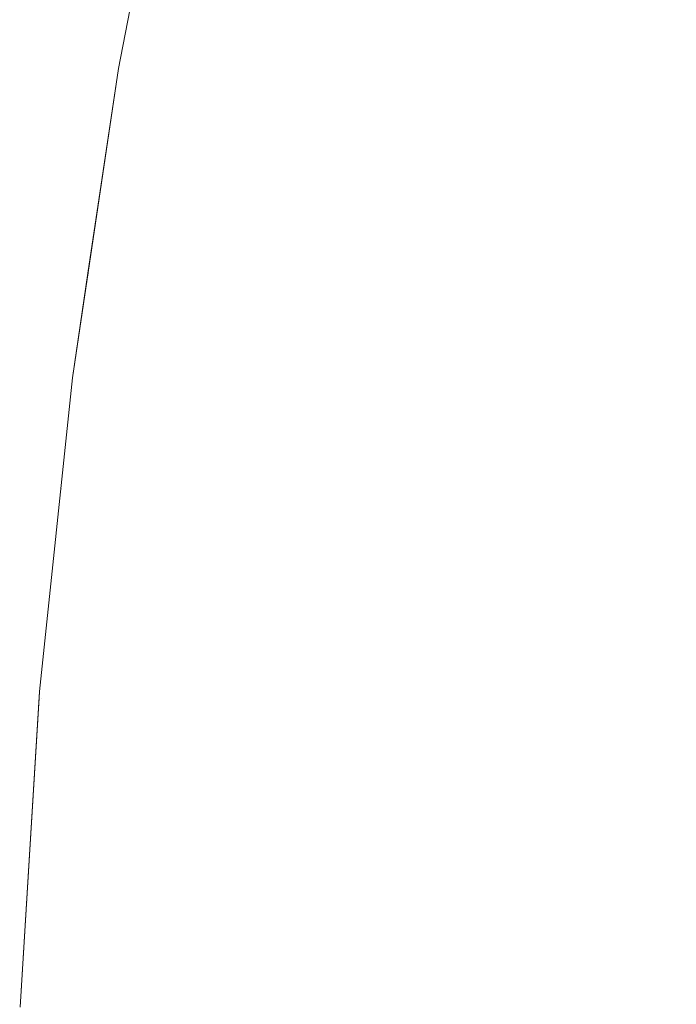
# Model space of a CAD drawing. Header units: centimetres. Extents: x -21.6 to 22.7, y 4.2 to 6.
# Tile 44 of 256: x -21.5865 to -21.5756, y 5.905 to 5.9212. Entities that reach past the tile are written whole.
import ezdxf

# ---------------------------------------------------------------- set-up
doc = ezdxf.new("R2010")
doc.units = ezdxf.units.CM
doc.header["$LTSCALE"] = 2.54
doc.layers.add('Lucido design-1', color=7, linetype='Continuous')

# ---------------------------------------------------------------- blocks, each defined once
blk = doc.blocks.new('Gruppo-3-1')
at = {"color": 7, "linetype": 'Continuous', "lineweight": 9}
for points, invisible_edges in [([(-21.58385, 5.925433, -2276.92217), (-21.584823, 5.920417, -2276.92217), (-21.584823, 5.920417, -2276.32217), (-21.58405, 5.924405, -2276.32217)], 10), ([(-21.584738, 5.920673, -2276.925294), (-21.584823, 5.920417, -2276.92217), (-21.58385, 5.925433, -2276.92217), (-21.584028, 5.924397, -2276.925294)], 13), ([(-21.584028, 5.924397, -2276.319046), (-21.58405, 5.924405, -2276.32217), (-21.584823, 5.920417, -2276.32217), (-21.584738, 5.920673, -2276.319046)], 13), ([(-21.584738, 5.920673, -2276.319046), (-21.584619, 5.920643, -2276.315926), (-21.58391, 5.924361, -2276.315926), (-21.584028, 5.924397, -2276.319046)], 15), ([(-21.584028, 5.924397, -2276.925294), (-21.58391, 5.924361, -2276.928414), (-21.584619, 5.920643, -2276.928414), (-21.584738, 5.920673, -2276.925294)], 15), ([(-21.583714, 5.924302, -2276.312816), (-21.58391, 5.924361, -2276.315926), (-21.584619, 5.920643, -2276.315926), (-21.584421, 5.920593, -2276.312816)], 15), ([(-21.584421, 5.920593, -2276.931524), (-21.584619, 5.920643, -2276.928414), (-21.58391, 5.924361, -2276.928414), (-21.583714, 5.924302, -2276.931524)], 15), ([(-21.584421, 5.920593, -2276.312816), (-21.584144, 5.920523, -2276.309719), (-21.58344, 5.92422, -2276.309719), (-21.583714, 5.924302, -2276.312816)], 15), ([(-21.583714, 5.924302, -2276.931524), (-21.58344, 5.92422, -2276.934621), (-21.584144, 5.920523, -2276.934621), (-21.584421, 5.920593, -2276.931524)], 15), ([(-21.583089, 5.924115, -2276.30664), (-21.58344, 5.92422, -2276.309719), (-21.584144, 5.920523, -2276.309719), (-21.58379, 5.920434, -2276.30664)], 15), ([(-21.58379, 5.920434, -2276.9377), (-21.584144, 5.920523, -2276.934621), (-21.58344, 5.92422, -2276.934621), (-21.583089, 5.924115, -2276.9377)], 15), ([(-21.58379, 5.920434, -2276.30664), (-21.58336, 5.920326, -2276.303583), (-21.582662, 5.923987, -2276.303583), (-21.583089, 5.924115, -2276.30664)], 15), ([(-21.583089, 5.924115, -2276.9377), (-21.582662, 5.923987, -2276.940757), (-21.58336, 5.920326, -2276.940757), (-21.58379, 5.920434, -2276.9377)], 15), ([(-21.582161, 5.923836, -2276.300554), (-21.582662, 5.923987, -2276.303583), (-21.58336, 5.920326, -2276.303583), (-21.582854, 5.920199, -2276.300554)], 15), ([(-21.582854, 5.920199, -2276.943786), (-21.58336, 5.920326, -2276.940757), (-21.582662, 5.923987, -2276.940757), (-21.582161, 5.923836, -2276.943786)], 15), ([(-21.582854, 5.920199, -2276.300554), (-21.582274, 5.920053, -2276.297555), (-21.581586, 5.923664, -2276.297555), (-21.582161, 5.923836, -2276.300554)], 15), ([(-21.582161, 5.923836, -2276.943786), (-21.581586, 5.923664, -2276.946785), (-21.582274, 5.920053, -2276.946785), (-21.582854, 5.920199, -2276.943786)], 15), ([(-21.58094, 5.92347, -2276.29459), (-21.581586, 5.923664, -2276.297555), (-21.582274, 5.920053, -2276.297555), (-21.581622, 5.919889, -2276.29459)], 15), ([(-21.581622, 5.919889, -2276.94975), (-21.582274, 5.920053, -2276.946785), (-21.581586, 5.923664, -2276.946785), (-21.58094, 5.92347, -2276.94975)], 15), ([(-21.581622, 5.919889, -2276.29459), (-21.5809, 5.919707, -2276.291665), (-21.580224, 5.923255, -2276.291665), (-21.58094, 5.92347, -2276.29459)], 15), ([(-21.58094, 5.92347, -2276.94975), (-21.580224, 5.923255, -2276.952675), (-21.5809, 5.919707, -2276.952675), (-21.581622, 5.919889, -2276.94975)], 15), ([(-21.57944, 5.92302, -2276.288781), (-21.580224, 5.923255, -2276.291665), (-21.5809, 5.919707, -2276.291665), (-21.580109, 5.919508, -2276.288781)], 15), ([(-21.580109, 5.919508, -2276.955559), (-21.5809, 5.919707, -2276.952675), (-21.580224, 5.923255, -2276.952675), (-21.57944, 5.92302, -2276.955559)], 15), ([(-21.580109, 5.919508, -2276.288781), (-21.579251, 5.919292, -2276.285944), (-21.57859, 5.922765, -2276.285944), (-21.57944, 5.92302, -2276.288781)], 15), ([(-21.57944, 5.92302, -2276.955559), (-21.57859, 5.922765, -2276.958396), (-21.579251, 5.919292, -2276.958396), (-21.580109, 5.919508, -2276.955559)], 15), ([(-21.577677, 5.922491, -2276.283155), (-21.57859, 5.922765, -2276.285944), (-21.579251, 5.919292, -2276.285944), (-21.57833, 5.91906, -2276.283155)], 15), ([(-21.57833, 5.91906, -2276.961185), (-21.579251, 5.919292, -2276.958396), (-21.57859, 5.922765, -2276.958396), (-21.577677, 5.922491, -2276.961185)], 15), ([(-21.57833, 5.91906, -2276.283155), (-21.577347, 5.918813, -2276.280418), (-21.576702, 5.922199, -2276.280418), (-21.577677, 5.922491, -2276.283155)], 15), ([(-21.577677, 5.922491, -2276.961185), (-21.576702, 5.922199, -2276.963922), (-21.577347, 5.918813, -2276.963922), (-21.57833, 5.91906, -2276.961185)], 15), ([(-21.575669, 5.921889, -2276.277736), (-21.576702, 5.922199, -2276.280418), (-21.577347, 5.918813, -2276.280418), (-21.576305, 5.918551, -2276.277736)], 15), ([(-21.576305, 5.918551, -2276.966604), (-21.577347, 5.918813, -2276.963922), (-21.576702, 5.922199, -2276.963922), (-21.575669, 5.921889, -2276.966604)], 15), ([(-21.576305, 5.918551, -2276.277736), (-21.575206, 5.918274, -2276.275111), (-21.57458, 5.921562, -2276.275111), (-21.575669, 5.921889, -2276.277736)], 15), ([(-21.575669, 5.921889, -2276.966604), (-21.57458, 5.921562, -2276.969229), (-21.575206, 5.918274, -2276.969229), (-21.576305, 5.918551, -2276.966604)], 15), ([(-21.585312, 5.917032, -2276.319046), (-21.584738, 5.920673, -2276.319046), (-21.584823, 5.920417, -2276.32217)], 11), ([(-21.585312, 5.917032, -2276.319046), (-21.585192, 5.917007, -2276.315926), (-21.584619, 5.920643, -2276.315926), (-21.584738, 5.920673, -2276.319046)], 15), ([(-21.584823, 5.920417, -2276.92217), (-21.584738, 5.920673, -2276.925294), (-21.585312, 5.917032, -2276.925294)], 11), ([(-21.584738, 5.920673, -2276.925294), (-21.584619, 5.920643, -2276.928414), (-21.585192, 5.917007, -2276.928414), (-21.585312, 5.917032, -2276.925294)], 15), ([(-21.584421, 5.920593, -2276.312816), (-21.584619, 5.920643, -2276.315926), (-21.585192, 5.917007, -2276.315926), (-21.584993, 5.916967, -2276.312816)], 15), ([(-21.584993, 5.916967, -2276.931524), (-21.585192, 5.917007, -2276.928414), (-21.584619, 5.920643, -2276.928414), (-21.584421, 5.920593, -2276.931524)], 15), ([(-21.584993, 5.916967, -2276.312816), (-21.584714, 5.916909, -2276.309719), (-21.584144, 5.920523, -2276.309719), (-21.584421, 5.920593, -2276.312816)], 15), ([(-21.584421, 5.920593, -2276.931524), (-21.584144, 5.920523, -2276.934621), (-21.584714, 5.916909, -2276.934621), (-21.584993, 5.916967, -2276.931524)], 15), ([(-21.58379, 5.920434, -2276.30664), (-21.584144, 5.920523, -2276.309719), (-21.584714, 5.916909, -2276.309719), (-21.584358, 5.916836, -2276.30664)], 15), ([(-21.584358, 5.916836, -2276.9377), (-21.584714, 5.916909, -2276.934621), (-21.584144, 5.920523, -2276.934621), (-21.58379, 5.920434, -2276.9377)], 15), ([(-21.585327, 5.917037, -2276.32217), (-21.584823, 5.920417, -2276.32217), (-21.584823, 5.920417, -2276.92217), (-21.585585, 5.915309, -2276.92217)], 10), ([(-21.585312, 5.917032, -2276.925294), (-21.585585, 5.915309, -2276.92217), (-21.584823, 5.920417, -2276.92217)], 9), ([(-21.584823, 5.920417, -2276.32217), (-21.585327, 5.917037, -2276.32217), (-21.585312, 5.917032, -2276.319046)], 10), ([(-21.584358, 5.916836, -2276.30664), (-21.583924, 5.916747, -2276.303583), (-21.58336, 5.920326, -2276.303583), (-21.58379, 5.920434, -2276.30664)], 15), ([(-21.58379, 5.920434, -2276.9377), (-21.58336, 5.920326, -2276.940757), (-21.583924, 5.916747, -2276.940757), (-21.584358, 5.916836, -2276.9377)], 15), ([(-21.582854, 5.920199, -2276.300554), (-21.58336, 5.920326, -2276.303583), (-21.583924, 5.916747, -2276.303583), (-21.583415, 5.916642, -2276.300554)], 15), ([(-21.583415, 5.916642, -2276.943786), (-21.583924, 5.916747, -2276.940757), (-21.58336, 5.920326, -2276.940757), (-21.582854, 5.920199, -2276.943786)], 15), ([(-21.583415, 5.916642, -2276.300554), (-21.582831, 5.916523, -2276.297555), (-21.582274, 5.920053, -2276.297555), (-21.582854, 5.920199, -2276.300554)], 15), ([(-21.582854, 5.920199, -2276.943786), (-21.582274, 5.920053, -2276.946785), (-21.582831, 5.916523, -2276.946785), (-21.583415, 5.916642, -2276.943786)], 15), ([(-21.581622, 5.919889, -2276.29459), (-21.582274, 5.920053, -2276.297555), (-21.582831, 5.916523, -2276.297555), (-21.582175, 5.916388, -2276.29459)], 15), ([(-21.582175, 5.916388, -2276.94975), (-21.582831, 5.916523, -2276.946785), (-21.582274, 5.920053, -2276.946785), (-21.581622, 5.919889, -2276.94975)], 15), ([(-21.582175, 5.916388, -2276.29459), (-21.581447, 5.916238, -2276.291665), (-21.5809, 5.919707, -2276.291665), (-21.581622, 5.919889, -2276.29459)], 15), ([(-21.581622, 5.919889, -2276.94975), (-21.5809, 5.919707, -2276.952675), (-21.581447, 5.916238, -2276.952675), (-21.582175, 5.916388, -2276.94975)], 15), ([(-21.580109, 5.919508, -2276.288781), (-21.5809, 5.919707, -2276.291665), (-21.581447, 5.916238, -2276.291665), (-21.58065, 5.916075, -2276.288781)], 15), ([(-21.58065, 5.916075, -2276.955559), (-21.581447, 5.916238, -2276.952675), (-21.5809, 5.919707, -2276.952675), (-21.580109, 5.919508, -2276.955559)], 15), ([(-21.58065, 5.916075, -2276.288781), (-21.579787, 5.915897, -2276.285944), (-21.579251, 5.919292, -2276.285944), (-21.580109, 5.919508, -2276.288781)], 15), ([(-21.580109, 5.919508, -2276.955559), (-21.579251, 5.919292, -2276.958396), (-21.579787, 5.915897, -2276.958396), (-21.58065, 5.916075, -2276.955559)], 15), ([(-21.57833, 5.91906, -2276.283155), (-21.579251, 5.919292, -2276.285944), (-21.579787, 5.915897, -2276.285944), (-21.578859, 5.915707, -2276.283155)], 15), ([(-21.578859, 5.915707, -2276.961185), (-21.579787, 5.915897, -2276.958396), (-21.579251, 5.919292, -2276.958396), (-21.57833, 5.91906, -2276.961185)], 15), ([(-21.578859, 5.915707, -2276.283155), (-21.577869, 5.915503, -2276.280418), (-21.577347, 5.918813, -2276.280418), (-21.57833, 5.91906, -2276.283155)], 15), ([(-21.57833, 5.91906, -2276.961185), (-21.577347, 5.918813, -2276.963922), (-21.577869, 5.915503, -2276.963922), (-21.578859, 5.915707, -2276.961185)], 15), ([(-21.576305, 5.918551, -2276.277736), (-21.577347, 5.918813, -2276.280418), (-21.577869, 5.915503, -2276.280418), (-21.57682, 5.915288, -2276.277736)], 15), ([(-21.57682, 5.915288, -2276.966604), (-21.577869, 5.915503, -2276.963922), (-21.577347, 5.918813, -2276.963922), (-21.576305, 5.918551, -2276.966604)], 15), ([(-21.57682, 5.915288, -2276.277736), (-21.575713, 5.915061, -2276.275111), (-21.575206, 5.918274, -2276.275111), (-21.576305, 5.918551, -2276.277736)], 15), ([(-21.576305, 5.918551, -2276.966604), (-21.575206, 5.918274, -2276.969229), (-21.575713, 5.915061, -2276.969229), (-21.57682, 5.915288, -2276.966604)], 15), ([(-21.574054, 5.917984, -2276.272546), (-21.575206, 5.918274, -2276.275111), (-21.575713, 5.915061, -2276.275111), (-21.574553, 5.914822, -2276.272546)], 15), ([(-21.574553, 5.914822, -2276.971794), (-21.575713, 5.915061, -2276.969229), (-21.575206, 5.918274, -2276.969229), (-21.574054, 5.917984, -2276.971794)], 15), ([(-21.585762, 5.91348, -2276.319046), (-21.585641, 5.91346, -2276.315926), (-21.585192, 5.917007, -2276.315926), (-21.585312, 5.917032, -2276.319046)], 15), ([(-21.585585, 5.915309, -2276.32217), (-21.585762, 5.91348, -2276.319046), (-21.585312, 5.917032, -2276.319046)], 11), ([(-21.585762, 5.91348, -2276.925294), (-21.585585, 5.915309, -2276.92217), (-21.585312, 5.917032, -2276.925294)], 11), ([(-21.585312, 5.917032, -2276.925294), (-21.585192, 5.917007, -2276.928414), (-21.585641, 5.91346, -2276.928414), (-21.585762, 5.91348, -2276.925294)], 15), ([(-21.584993, 5.916967, -2276.312816), (-21.585192, 5.917007, -2276.315926), (-21.585641, 5.91346, -2276.315926), (-21.585441, 5.913428, -2276.312816)], 15), ([(-21.585441, 5.913428, -2276.931524), (-21.585641, 5.91346, -2276.928414), (-21.585192, 5.917007, -2276.928414), (-21.584993, 5.916967, -2276.931524)], 15), ([(-21.585312, 5.917032, -2276.319046), (-21.585327, 5.917037, -2276.32217), (-21.585585, 5.915309, -2276.32217)], 9), ([(-21.585585, 5.915309, -2276.92217), (-21.585585, 5.915309, -2276.32217), (-21.585327, 5.917037, -2276.32217)], 9), ([(-21.585441, 5.913428, -2276.312816), (-21.585161, 5.913383, -2276.309719), (-21.584714, 5.916909, -2276.309719), (-21.584993, 5.916967, -2276.312816)], 15), ([(-21.584993, 5.916967, -2276.931524), (-21.584714, 5.916909, -2276.934621), (-21.585161, 5.913383, -2276.934621), (-21.585441, 5.913428, -2276.931524)], 15), ([(-21.584358, 5.916836, -2276.30664), (-21.584714, 5.916909, -2276.309719), (-21.585161, 5.913383, -2276.309719), (-21.584802, 5.913325, -2276.30664)], 15), ([(-21.584802, 5.913325, -2276.9377), (-21.585161, 5.913383, -2276.934621), (-21.584714, 5.916909, -2276.934621), (-21.584358, 5.916836, -2276.9377)], 15), ([(-21.584802, 5.913325, -2276.30664), (-21.584366, 5.913255, -2276.303583), (-21.583924, 5.916747, -2276.303583), (-21.584358, 5.916836, -2276.30664)], 15), ([(-21.584358, 5.916836, -2276.9377), (-21.583924, 5.916747, -2276.940757), (-21.584366, 5.913255, -2276.940757), (-21.584802, 5.913325, -2276.9377)], 15), ([(-21.583415, 5.916642, -2276.300554), (-21.583924, 5.916747, -2276.303583), (-21.584366, 5.913255, -2276.303583), (-21.583854, 5.913172, -2276.300554)], 15), ([(-21.583854, 5.913172, -2276.943786), (-21.584366, 5.913255, -2276.940757), (-21.583924, 5.916747, -2276.940757), (-21.583415, 5.916642, -2276.943786)], 15), ([(-21.583854, 5.913172, -2276.300554), (-21.583267, 5.913078, -2276.297555), (-21.582831, 5.916523, -2276.297555), (-21.583415, 5.916642, -2276.300554)], 15), ([(-21.583415, 5.916642, -2276.943786), (-21.582831, 5.916523, -2276.946785), (-21.583267, 5.913078, -2276.946785), (-21.583854, 5.913172, -2276.943786)], 15), ([(-21.582175, 5.916388, -2276.29459), (-21.582831, 5.916523, -2276.297555), (-21.583267, 5.913078, -2276.297555), (-21.582607, 5.912972, -2276.29459)], 15), ([(-21.582607, 5.912972, -2276.94975), (-21.583267, 5.913078, -2276.946785), (-21.582831, 5.916523, -2276.946785), (-21.582175, 5.916388, -2276.94975)], 15), ([(-21.582607, 5.912972, -2276.29459), (-21.581875, 5.912854, -2276.291665), (-21.581447, 5.916238, -2276.291665), (-21.582175, 5.916388, -2276.29459)], 15), ([(-21.582175, 5.916388, -2276.94975), (-21.581447, 5.916238, -2276.952675), (-21.581875, 5.912854, -2276.952675), (-21.582607, 5.912972, -2276.94975)], 15), ([(-21.58065, 5.916075, -2276.288781), (-21.581447, 5.916238, -2276.291665), (-21.581875, 5.912854, -2276.291665), (-21.581074, 5.912725, -2276.288781)], 15), ([(-21.581074, 5.912725, -2276.955559), (-21.581875, 5.912854, -2276.952675), (-21.581447, 5.916238, -2276.952675), (-21.58065, 5.916075, -2276.955559)], 15), ([(-21.581074, 5.912725, -2276.288781), (-21.580206, 5.912585, -2276.285944), (-21.579787, 5.915897, -2276.285944), (-21.58065, 5.916075, -2276.288781)], 15), ([(-21.58065, 5.916075, -2276.955559), (-21.579787, 5.915897, -2276.958396), (-21.580206, 5.912585, -2276.958396), (-21.581074, 5.912725, -2276.955559)], 15), ([(-21.578859, 5.915707, -2276.283155), (-21.579787, 5.915897, -2276.285944), (-21.580206, 5.912585, -2276.285944), (-21.579273, 5.912434, -2276.283155)], 15), ([(-21.579273, 5.912434, -2276.961185), (-21.580206, 5.912585, -2276.958396), (-21.579787, 5.915897, -2276.958396), (-21.578859, 5.915707, -2276.961185)], 15), ([(-21.579273, 5.912434, -2276.283155), (-21.578278, 5.912274, -2276.280418), (-21.577869, 5.915503, -2276.280418), (-21.578859, 5.915707, -2276.283155)], 15), ([(-21.578859, 5.915707, -2276.961185), (-21.577869, 5.915503, -2276.963922), (-21.578278, 5.912274, -2276.963922), (-21.579273, 5.912434, -2276.961185)], 15), ([(-21.57682, 5.915288, -2276.277736), (-21.577869, 5.915503, -2276.280418), (-21.578278, 5.912274, -2276.280418), (-21.577223, 5.912104, -2276.277736)], 15), ([(-21.577223, 5.912104, -2276.966604), (-21.578278, 5.912274, -2276.963922), (-21.577869, 5.915503, -2276.963922), (-21.57682, 5.915288, -2276.966604)], 15), ([(-21.585762, 5.91348, -2276.319046), (-21.585585, 5.915309, -2276.32217), (-21.586128, 5.910131, -2276.32217)], 9), ([(-21.586128, 5.910131, -2276.92217), (-21.586128, 5.910131, -2276.32217), (-21.585585, 5.915309, -2276.32217), (-21.585585, 5.915309, -2276.92217)], 5), ([(-21.586128, 5.910131, -2276.92217), (-21.585585, 5.915309, -2276.92217), (-21.585762, 5.91348, -2276.925294)], 10), ([(-21.577223, 5.912104, -2276.277736), (-21.57611, 5.911925, -2276.275111), (-21.575713, 5.915061, -2276.275111), (-21.57682, 5.915288, -2276.277736)], 15), ([(-21.57682, 5.915288, -2276.966604), (-21.575713, 5.915061, -2276.969229), (-21.57611, 5.911925, -2276.969229), (-21.577223, 5.912104, -2276.966604)], 15), ([(-21.574553, 5.914822, -2276.272546), (-21.575713, 5.915061, -2276.275111), (-21.57611, 5.911925, -2276.275111), (-21.574943, 5.911737, -2276.272546)], 15), ([(-21.574943, 5.911737, -2276.971794), (-21.57611, 5.911925, -2276.969229), (-21.575713, 5.915061, -2276.969229), (-21.574553, 5.914822, -2276.971794)], 15), ([(-21.586128, 5.910131, -2276.32217), (-21.586096, 5.91002, -2276.319046), (-21.585762, 5.91348, -2276.319046)], 11), ([(-21.585762, 5.91348, -2276.925294), (-21.586096, 5.91002, -2276.925294), (-21.586128, 5.910131, -2276.92217)], 11), ([(-21.586096, 5.91002, -2276.319046), (-21.585975, 5.910005, -2276.315926), (-21.585641, 5.91346, -2276.315926), (-21.585762, 5.91348, -2276.319046)], 15), ([(-21.585762, 5.91348, -2276.925294), (-21.585641, 5.91346, -2276.928414), (-21.585975, 5.910005, -2276.928414), (-21.586096, 5.91002, -2276.925294)], 15), ([(-21.585441, 5.913428, -2276.312816), (-21.585641, 5.91346, -2276.315926), (-21.585975, 5.910005, -2276.315926), (-21.585774, 5.909981, -2276.312816)], 15), ([(-21.585774, 5.909981, -2276.931524), (-21.585975, 5.910005, -2276.928414), (-21.585641, 5.91346, -2276.928414), (-21.585441, 5.913428, -2276.931524)], 15), ([(-21.585774, 5.909981, -2276.312816), (-21.585493, 5.909948, -2276.309719), (-21.585161, 5.913383, -2276.309719), (-21.585441, 5.913428, -2276.312816)], 15), ([(-21.585441, 5.913428, -2276.931524), (-21.585161, 5.913383, -2276.934621), (-21.585493, 5.909948, -2276.934621), (-21.585774, 5.909981, -2276.931524)], 15), ([(-21.584802, 5.913325, -2276.30664), (-21.585161, 5.913383, -2276.309719), (-21.585493, 5.909948, -2276.309719), (-21.585133, 5.909905, -2276.30664)], 15), ([(-21.585133, 5.909905, -2276.9377), (-21.585493, 5.909948, -2276.934621), (-21.585161, 5.913383, -2276.934621), (-21.584802, 5.913325, -2276.9377)], 15), ([(-21.585133, 5.909905, -2276.30664), (-21.584695, 5.909853, -2276.303583), (-21.584366, 5.913255, -2276.303583), (-21.584802, 5.913325, -2276.30664)], 15), ([(-21.584802, 5.913325, -2276.9377), (-21.584366, 5.913255, -2276.940757), (-21.584695, 5.909853, -2276.940757), (-21.585133, 5.909905, -2276.9377)], 15), ([(-21.583854, 5.913172, -2276.300554), (-21.584366, 5.913255, -2276.303583), (-21.584695, 5.909853, -2276.303583), (-21.584181, 5.909792, -2276.300554)], 15), ([(-21.584181, 5.909792, -2276.943786), (-21.584695, 5.909853, -2276.940757), (-21.584366, 5.913255, -2276.940757), (-21.583854, 5.913172, -2276.943786)], 15), ([(-21.584181, 5.909792, -2276.300554), (-21.583591, 5.909722, -2276.297555), (-21.583267, 5.913078, -2276.297555), (-21.583854, 5.913172, -2276.300554)], 15), ([(-21.583854, 5.913172, -2276.943786), (-21.583267, 5.913078, -2276.946785), (-21.583591, 5.909722, -2276.946785), (-21.584181, 5.909792, -2276.943786)], 15), ([(-21.582607, 5.912972, -2276.29459), (-21.583267, 5.913078, -2276.297555), (-21.583591, 5.909722, -2276.297555), (-21.582928, 5.909644, -2276.29459)], 15), ([(-21.582928, 5.909644, -2276.94975), (-21.583591, 5.909722, -2276.946785), (-21.583267, 5.913078, -2276.946785), (-21.582607, 5.912972, -2276.94975)], 15), ([(-21.582928, 5.909644, -2276.29459), (-21.582194, 5.909557, -2276.291665), (-21.581875, 5.912854, -2276.291665), (-21.582607, 5.912972, -2276.29459)], 15), ([(-21.582607, 5.912972, -2276.94975), (-21.581875, 5.912854, -2276.952675), (-21.582194, 5.909557, -2276.952675), (-21.582928, 5.909644, -2276.94975)], 15), ([(-21.581074, 5.912725, -2276.288781), (-21.581875, 5.912854, -2276.291665), (-21.582194, 5.909557, -2276.291665), (-21.58139, 5.909461, -2276.288781)], 15), ([(-21.58139, 5.909461, -2276.955559), (-21.582194, 5.909557, -2276.952675), (-21.581875, 5.912854, -2276.952675), (-21.581074, 5.912725, -2276.955559)], 15), ([(-21.58139, 5.909461, -2276.288781), (-21.580518, 5.909358, -2276.285944), (-21.580206, 5.912585, -2276.285944), (-21.581074, 5.912725, -2276.288781)], 15), ([(-21.581074, 5.912725, -2276.955559), (-21.580206, 5.912585, -2276.958396), (-21.580518, 5.909358, -2276.958396), (-21.58139, 5.909461, -2276.955559)], 15), ([(-21.579273, 5.912434, -2276.283155), (-21.580206, 5.912585, -2276.285944), (-21.580518, 5.909358, -2276.285944), (-21.579581, 5.909247, -2276.283155)], 15), ([(-21.579581, 5.909247, -2276.961185), (-21.580518, 5.909358, -2276.958396), (-21.580206, 5.912585, -2276.958396), (-21.579273, 5.912434, -2276.961185)], 15), ([(-21.579581, 5.909247, -2276.283155), (-21.578582, 5.909128, -2276.280418), (-21.578278, 5.912274, -2276.280418), (-21.579273, 5.912434, -2276.283155)], 15), ([(-21.579273, 5.912434, -2276.961185), (-21.578278, 5.912274, -2276.963922), (-21.578582, 5.909128, -2276.963922), (-21.579581, 5.909247, -2276.961185)], 15), ([(-21.577223, 5.912104, -2276.277736), (-21.578278, 5.912274, -2276.280418), (-21.578582, 5.909128, -2276.280418), (-21.577522, 5.909002, -2276.277736)], 15), ([(-21.577522, 5.909002, -2276.966604), (-21.578582, 5.909128, -2276.963922), (-21.578278, 5.912274, -2276.963922), (-21.577223, 5.912104, -2276.966604)], 15), ([(-21.577522, 5.909002, -2276.277736), (-21.576405, 5.90887, -2276.275111), (-21.57611, 5.911925, -2276.275111), (-21.577223, 5.912104, -2276.277736)], 15), ([(-21.577223, 5.912104, -2276.966604), (-21.57611, 5.911925, -2276.969229), (-21.576405, 5.90887, -2276.969229), (-21.577522, 5.909002, -2276.966604)], 15), ([(-21.574943, 5.911737, -2276.272546), (-21.57611, 5.911925, -2276.275111), (-21.576405, 5.90887, -2276.275111), (-21.575234, 5.908731, -2276.272546)], 15), ([(-21.575234, 5.908731, -2276.971794), (-21.576405, 5.90887, -2276.969229), (-21.57611, 5.911925, -2276.969229), (-21.574943, 5.911737, -2276.971794)], 15), ([(-21.586128, 5.910131, -2276.92217), (-21.586445, 5.904918, -2276.92217), (-21.586445, 5.904918, -2276.32217), (-21.586134, 5.910024, -2276.32217)], 10), ([(-21.586324, 5.906654, -2276.925294), (-21.586445, 5.904918, -2276.92217), (-21.586128, 5.910131, -2276.92217)], 9), ([(-21.586128, 5.910131, -2276.92217), (-21.586096, 5.91002, -2276.925294), (-21.586324, 5.906654, -2276.925294)], 11), ([(-21.586128, 5.910131, -2276.32217), (-21.586134, 5.910024, -2276.32217), (-21.586096, 5.91002, -2276.319046)], 10), ([(-21.586134, 5.910024, -2276.32217), (-21.586128, 5.910131, -2276.32217), (-21.586128, 5.910131, -2276.92217)], 10), ([(-21.586134, 5.910024, -2276.32217), (-21.586445, 5.904918, -2276.32217), (-21.586324, 5.906654, -2276.319046)], 10), ([(-21.586324, 5.906654, -2276.319046), (-21.586096, 5.91002, -2276.319046), (-21.586134, 5.910024, -2276.32217)], 11), ([(-21.586324, 5.906654, -2276.319046), (-21.586203, 5.906644, -2276.315926), (-21.585975, 5.910005, -2276.315926), (-21.586096, 5.91002, -2276.319046)], 15), ([(-21.586096, 5.91002, -2276.925294), (-21.585975, 5.910005, -2276.928414), (-21.586203, 5.906644, -2276.928414), (-21.586324, 5.906654, -2276.925294)], 15), ([(-21.585774, 5.909981, -2276.312816), (-21.585975, 5.910005, -2276.315926), (-21.586203, 5.906644, -2276.315926), (-21.586001, 5.906629, -2276.312816)], 15), ([(-21.586001, 5.906629, -2276.931524), (-21.586203, 5.906644, -2276.928414), (-21.585975, 5.910005, -2276.928414), (-21.585774, 5.909981, -2276.931524)], 15), ([(-21.586001, 5.906629, -2276.312816), (-21.585719, 5.906607, -2276.309719), (-21.585493, 5.909948, -2276.309719), (-21.585774, 5.909981, -2276.312816)], 15), ([(-21.585774, 5.909981, -2276.931524), (-21.585493, 5.909948, -2276.934621), (-21.585719, 5.906607, -2276.934621), (-21.586001, 5.906629, -2276.931524)], 15), ([(-21.585133, 5.909905, -2276.30664), (-21.585493, 5.909948, -2276.309719), (-21.585719, 5.906607, -2276.309719), (-21.585358, 5.906579, -2276.30664)], 15), ([(-21.585358, 5.906579, -2276.9377), (-21.585719, 5.906607, -2276.934621), (-21.585493, 5.909948, -2276.934621), (-21.585133, 5.909905, -2276.9377)], 15), ([(-21.585358, 5.906579, -2276.30664), (-21.584919, 5.906545, -2276.303583), (-21.584695, 5.909853, -2276.303583), (-21.585133, 5.909905, -2276.30664)], 15), ([(-21.585133, 5.909905, -2276.9377), (-21.584695, 5.909853, -2276.940757), (-21.584919, 5.906545, -2276.940757), (-21.585358, 5.906579, -2276.9377)], 15), ([(-21.584181, 5.909792, -2276.300554), (-21.584695, 5.909853, -2276.303583), (-21.584919, 5.906545, -2276.303583), (-21.584404, 5.906505, -2276.300554)], 15), ([(-21.584404, 5.906505, -2276.943786), (-21.584919, 5.906545, -2276.940757), (-21.584695, 5.909853, -2276.940757), (-21.584181, 5.909792, -2276.943786)], 15), ([(-21.584404, 5.906505, -2276.300554), (-21.583813, 5.906459, -2276.297555), (-21.583591, 5.909722, -2276.297555), (-21.584181, 5.909792, -2276.300554)], 15), ([(-21.584181, 5.909792, -2276.943786), (-21.583591, 5.909722, -2276.946785), (-21.583813, 5.906459, -2276.946785), (-21.584404, 5.906505, -2276.943786)], 15), ([(-21.582928, 5.909644, -2276.29459), (-21.583591, 5.909722, -2276.297555), (-21.583813, 5.906459, -2276.297555), (-21.583148, 5.906407, -2276.29459)], 15), ([(-21.583148, 5.906407, -2276.94975), (-21.583813, 5.906459, -2276.946785), (-21.583591, 5.909722, -2276.946785), (-21.582928, 5.909644, -2276.94975)], 15), ([(-21.583148, 5.906407, -2276.29459), (-21.582411, 5.90635, -2276.291665), (-21.582194, 5.909557, -2276.291665), (-21.582928, 5.909644, -2276.29459)], 15), ([(-21.582928, 5.909644, -2276.94975), (-21.582194, 5.909557, -2276.952675), (-21.582411, 5.90635, -2276.952675), (-21.583148, 5.906407, -2276.94975)], 15), ([(-21.58139, 5.909461, -2276.288781), (-21.582194, 5.909557, -2276.291665), (-21.582411, 5.90635, -2276.291665), (-21.581605, 5.906287, -2276.288781)], 15), ([(-21.581605, 5.906287, -2276.955559), (-21.582411, 5.90635, -2276.952675), (-21.582194, 5.909557, -2276.952675), (-21.58139, 5.909461, -2276.955559)], 15), ([(-21.581605, 5.906287, -2276.288781), (-21.580731, 5.906219, -2276.285944), (-21.580518, 5.909358, -2276.285944), (-21.58139, 5.909461, -2276.288781)], 15), ([(-21.58139, 5.909461, -2276.955559), (-21.580518, 5.909358, -2276.958396), (-21.580731, 5.906219, -2276.958396), (-21.581605, 5.906287, -2276.955559)], 15), ([(-21.579581, 5.909247, -2276.283155), (-21.580518, 5.909358, -2276.285944), (-21.580731, 5.906219, -2276.285944), (-21.579791, 5.906146, -2276.283155)], 15), ([(-21.579791, 5.906146, -2276.961185), (-21.580731, 5.906219, -2276.958396), (-21.580518, 5.909358, -2276.958396), (-21.579581, 5.909247, -2276.961185)], 15), ([(-21.579791, 5.906146, -2276.283155), (-21.578789, 5.906068, -2276.280418), (-21.578582, 5.909128, -2276.280418), (-21.579581, 5.909247, -2276.283155)], 15), ([(-21.579581, 5.909247, -2276.961185), (-21.578582, 5.909128, -2276.963922), (-21.578789, 5.906068, -2276.963922), (-21.579791, 5.906146, -2276.961185)], 15), ([(-21.577522, 5.909002, -2276.277736), (-21.578582, 5.909128, -2276.280418), (-21.578789, 5.906068, -2276.280418), (-21.577727, 5.905986, -2276.277736)], 15), ([(-21.577727, 5.905986, -2276.966604), (-21.578789, 5.906068, -2276.963922), (-21.578582, 5.909128, -2276.963922), (-21.577522, 5.909002, -2276.966604)], 15), ([(-21.577727, 5.905986, -2276.277736), (-21.576607, 5.905899, -2276.275111), (-21.576405, 5.90887, -2276.275111), (-21.577522, 5.909002, -2276.277736)], 15), ([(-21.577522, 5.909002, -2276.966604), (-21.576405, 5.90887, -2276.969229), (-21.576607, 5.905899, -2276.969229), (-21.577727, 5.905986, -2276.966604)], 15), ([(-21.575234, 5.908731, -2276.272546), (-21.576405, 5.90887, -2276.275111), (-21.576607, 5.905899, -2276.275111), (-21.575432, 5.905807, -2276.272546)], 15), ([(-21.575432, 5.905807, -2276.971794), (-21.576607, 5.905899, -2276.969229), (-21.576405, 5.90887, -2276.969229), (-21.575234, 5.908731, -2276.971794)], 15), ([(-21.586455, 5.903384, -2276.319046), (-21.586324, 5.906654, -2276.319046), (-21.586445, 5.904918, -2276.32217)], 11), ([(-21.586455, 5.903384, -2276.319046), (-21.586333, 5.90338, -2276.315926), (-21.586203, 5.906644, -2276.315926), (-21.586324, 5.906654, -2276.319046)], 15), ([(-21.586445, 5.904918, -2276.92217), (-21.586324, 5.906654, -2276.925294), (-21.586455, 5.903384, -2276.925294)], 11), ([(-21.586324, 5.906654, -2276.925294), (-21.586203, 5.906644, -2276.928414), (-21.586333, 5.90338, -2276.928414), (-21.586455, 5.903384, -2276.925294)], 15), ([(-21.586001, 5.906629, -2276.312816), (-21.586203, 5.906644, -2276.315926), (-21.586333, 5.90338, -2276.315926), (-21.586131, 5.903372, -2276.312816)], 15), ([(-21.586131, 5.903372, -2276.931524), (-21.586333, 5.90338, -2276.928414), (-21.586203, 5.906644, -2276.928414), (-21.586001, 5.906629, -2276.931524)], 15), ([(-21.586131, 5.903372, -2276.312816), (-21.585849, 5.903361, -2276.309719), (-21.585719, 5.906607, -2276.309719), (-21.586001, 5.906629, -2276.312816)], 15), ([(-21.586001, 5.906629, -2276.931524), (-21.585719, 5.906607, -2276.934621), (-21.585849, 5.903361, -2276.934621), (-21.586131, 5.903372, -2276.931524)], 15), ([(-21.585358, 5.906579, -2276.30664), (-21.585719, 5.906607, -2276.309719), (-21.585849, 5.903361, -2276.309719), (-21.585488, 5.903347, -2276.30664)], 15), ([(-21.585488, 5.903347, -2276.9377), (-21.585849, 5.903361, -2276.934621), (-21.585719, 5.906607, -2276.934621), (-21.585358, 5.906579, -2276.9377)], 15), ([(-21.585488, 5.903347, -2276.30664), (-21.585048, 5.903331, -2276.303583), (-21.584919, 5.906545, -2276.303583), (-21.585358, 5.906579, -2276.30664)], 15), ([(-21.585358, 5.906579, -2276.9377), (-21.584919, 5.906545, -2276.940757), (-21.585048, 5.903331, -2276.940757), (-21.585488, 5.903347, -2276.9377)], 15), ([(-21.584404, 5.906505, -2276.300554), (-21.584919, 5.906545, -2276.303583), (-21.585048, 5.903331, -2276.303583), (-21.584531, 5.903311, -2276.300554)], 15), ([(-21.584531, 5.903311, -2276.943786), (-21.585048, 5.903331, -2276.940757), (-21.584919, 5.906545, -2276.940757), (-21.584404, 5.906505, -2276.943786)], 15), ([(-21.584531, 5.903311, -2276.300554), (-21.583939, 5.903288, -2276.297555), (-21.583813, 5.906459, -2276.297555), (-21.584404, 5.906505, -2276.300554)], 15), ([(-21.584404, 5.906505, -2276.943786), (-21.583813, 5.906459, -2276.946785), (-21.583939, 5.903288, -2276.946785), (-21.584531, 5.903311, -2276.943786)], 15), ([(-21.583148, 5.906407, -2276.29459), (-21.583813, 5.906459, -2276.297555), (-21.583939, 5.903288, -2276.297555), (-21.583274, 5.903263, -2276.29459)], 15), ([(-21.583274, 5.903263, -2276.94975), (-21.583939, 5.903288, -2276.946785), (-21.583813, 5.906459, -2276.946785), (-21.583148, 5.906407, -2276.94975)], 15), ([(-21.583274, 5.903263, -2276.29459), (-21.582536, 5.903235, -2276.291665), (-21.582411, 5.90635, -2276.291665), (-21.583148, 5.906407, -2276.29459)], 15), ([(-21.583148, 5.906407, -2276.94975), (-21.582411, 5.90635, -2276.952675), (-21.582536, 5.903235, -2276.952675), (-21.583274, 5.903263, -2276.94975)], 15), ([(-21.581605, 5.906287, -2276.288781), (-21.582411, 5.90635, -2276.291665), (-21.582536, 5.903235, -2276.291665), (-21.581728, 5.903204, -2276.288781)], 15), ([(-21.581728, 5.903204, -2276.955559), (-21.582536, 5.903235, -2276.952675), (-21.582411, 5.90635, -2276.952675), (-21.581605, 5.906287, -2276.955559)], 15), ([(-21.581728, 5.903204, -2276.288781), (-21.580853, 5.90317, -2276.285944), (-21.580731, 5.906219, -2276.285944), (-21.581605, 5.906287, -2276.288781)], 15), ([(-21.581605, 5.906287, -2276.955559), (-21.580731, 5.906219, -2276.958396), (-21.580853, 5.90317, -2276.958396), (-21.581728, 5.903204, -2276.955559)], 15), ([(-21.579791, 5.906146, -2276.283155), (-21.580731, 5.906219, -2276.285944), (-21.580853, 5.90317, -2276.285944), (-21.579912, 5.903134, -2276.283155)], 15), ([(-21.579912, 5.903134, -2276.961185), (-21.580853, 5.90317, -2276.958396), (-21.580731, 5.906219, -2276.958396), (-21.579791, 5.906146, -2276.961185)], 15), ([(-21.579912, 5.903134, -2276.283155), (-21.578908, 5.903096, -2276.280418), (-21.578789, 5.906068, -2276.280418), (-21.579791, 5.906146, -2276.283155)], 15), ([(-21.579791, 5.906146, -2276.961185), (-21.578789, 5.906068, -2276.963922), (-21.578908, 5.903096, -2276.963922), (-21.579912, 5.903134, -2276.961185)], 15), ([(-21.577727, 5.905986, -2276.277736), (-21.578789, 5.906068, -2276.280418), (-21.578908, 5.903096, -2276.280418), (-21.577844, 5.903055, -2276.277736)], 15), ([(-21.577844, 5.903055, -2276.966604), (-21.578908, 5.903096, -2276.963922), (-21.578789, 5.906068, -2276.963922), (-21.577727, 5.905986, -2276.966604)], 15), ([(-21.577844, 5.903055, -2276.277736), (-21.576722, 5.903012, -2276.275111), (-21.576607, 5.905899, -2276.275111), (-21.577727, 5.905986, -2276.277736)], 15), ([(-21.577727, 5.905986, -2276.966604), (-21.576607, 5.905899, -2276.969229), (-21.576722, 5.903012, -2276.969229), (-21.577844, 5.903055, -2276.966604)], 15), ([(-21.575432, 5.905807, -2276.272546), (-21.576607, 5.905899, -2276.275111), (-21.576722, 5.903012, -2276.275111), (-21.575545, 5.902967, -2276.272546)], 15), ([(-21.575545, 5.902967, -2276.971794), (-21.576722, 5.903012, -2276.969229), (-21.576607, 5.905899, -2276.969229), (-21.575432, 5.905807, -2276.971794)], 15)]:
    blk.add_3dface(points, dxfattribs=dict(at, invisible_edges=invisible_edges))
blk = doc.blocks.new('Gruppo-4-1')
at = {"color": 7}
blk.add_blockref('Gruppo-3-1', (0, 0), dxfattribs=at)

msp = doc.modelspace()

# ---------------------------------------------------------------- block references
at = {"layer": 'Lucido design-1', "color": 7}
msp.add_blockref('Gruppo-4-1', (0, 0), dxfattribs=at)

doc.saveas('drawing.dxf')
